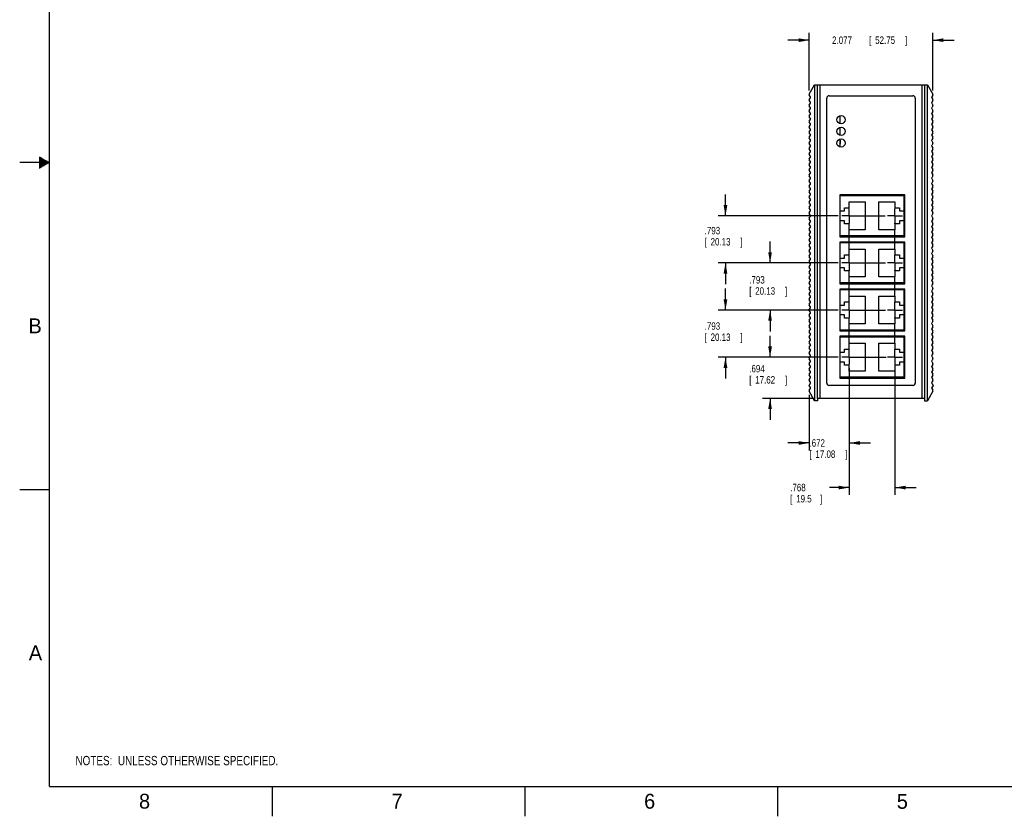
# Model space of a CAD drawing. Header units: inches. Extents: x 0 to 34, y 0 to 22.
# Tile 1 of 16: x 0 to 16.6, y 0 to 13.4. Entities that reach past the tile are written whole.
import ezdxf

# ---------------------------------------------------------------- set-up
doc = ezdxf.new("R2010")
doc.units = ezdxf.units.IN
doc.header["$LTSCALE"] = 1.87
doc.header["$MEASUREMENT"] = 0
doc.linetypes.add('CENTER', pattern=[0.6, 0.375, -0.075, 0.075, -0.075])
doc.layers.get('0').update_dxf_attribs({"linetype": 'CONTINUOUS'})
for name, color, linetype in [('DEFAULT_1', 7, 'CENTER'), ('DETAIL', 7, 'CONTINUOUS'), ('DIMENSIONS', 7, 'CONTINUOUS')]:
    doc.layers.add(name, color=color, linetype=linetype)
doc.styles.get("Standard").update_dxf_attribs({"font": 'txt', "width": 0.8})
doc.dimstyles.new('DIMSTYLE_1', dxfattribs={"dimtxt": 0.125, "dimasz": 0.18, "dimexe": 0.18, "dimexo": 0.0625, "dimgap": 0.09, "dimtad": 0, "dimtih": 1, "dimtoh": 1, "dimdec": 3, "dimzin": 4, "dimdsep": 46, "dimtxsty": 'STANDARD', "dimblk": '_FILLED', "dimblk1": '_FILLED', "dimblk2": '_FILLED', "dimcen": 0.09, "dimadec": 0, "dimazin": 0, "dimtp": 0.01, "dimtm": 0.01, "dimtfac": 1, "dimtdec": 3, "dimtofl": 0, "dimtmove": 0, "dimatfit": 3, "dimldrblk": '_FILLED', "dimfxl": 1, "dimtolj": 1, "dimtzin": 4, "dimarcsym": 0})

# ---------------------------------------------------------------- blocks, each defined once
blk = doc.blocks.new('_FILLED')
at = {"color": 0, "linetype": 'BYBLOCK'}
blk.add_solid([(0, 0), (-1, 0.174), (-1, -0.174)], dxfattribs=at)
blk = doc.blocks.new('*D0')
at = {"layer": 'DIMENSIONS', "color": 2, "linetype": 'CONTINUOUS'}
for p, q in [((12.622, 7.724), (12.622, 8.084)), ((13.767, 7.724), (12.497, 7.724)), ((13.356, 7.03), (12.497, 7.03)), ((12.622, 7.03), (12.622, 6.67))]:
    blk.add_line(p, q, dxfattribs=at)
at = {"layer": 'DIMENSIONS', "color": 2, "linetype": 'CONTINUOUS', "xscale": 0.18, "yscale": 0.18, "zscale": 0.18}
for p, rotation in [((12.622, 7.724), 270), ((12.622, 7.03), 90)]:
    blk.add_blockref('_FILLED', p, dxfattribs=dict(at, rotation=rotation))
at = {"layer": 'DIMENSIONS', "color": 2, "linetype": 'CONTINUOUS', "width": 0.8}
for s, p in [('.694', (12.272, 7.468)), ('[', (12.272, 7.28)), ('17.62', (12.372, 7.28)), (']', (12.872, 7.28))]:
    blk.add_text(s, height=0.125, dxfattribs=at).set_placement(p)
blk = doc.blocks.new('*D1')
at = {"layer": 'DIMENSIONS', "color": 2, "linetype": 'CONTINUOUS'}
for p, q in [((11.872, 8.516), (11.872, 8.876)), ((13.767, 8.516), (11.747, 8.516)), ((13.767, 7.724), (11.747, 7.724)), ((11.872, 7.724), (11.872, 7.364))]:
    blk.add_line(p, q, dxfattribs=at)
at = {"layer": 'DIMENSIONS', "color": 2, "linetype": 'CONTINUOUS', "xscale": 0.18, "yscale": 0.18, "zscale": 0.18}
for p, rotation in [((11.872, 8.516), 270), ((11.872, 7.724), 90)]:
    blk.add_blockref('_FILLED', p, dxfattribs=dict(at, rotation=rotation))
at = {"layer": 'DIMENSIONS', "color": 2, "linetype": 'CONTINUOUS', "width": 0.8}
for s, p in [('.793', (11.522, 8.185)), ('[', (11.522, 7.997)), ('20.13', (11.622, 7.997)), (']', (12.122, 7.997))]:
    blk.add_text(s, height=0.125, dxfattribs=at).set_placement(p)
blk = doc.blocks.new('*D2')
at = {"layer": 'DIMENSIONS', "color": 2, "linetype": 'CONTINUOUS'}
for p, q in [((12.622, 9.309), (12.622, 9.669)), ((13.767, 9.309), (12.497, 9.309)), ((13.767, 8.516), (12.497, 8.516)), ((12.622, 8.516), (12.622, 8.156))]:
    blk.add_line(p, q, dxfattribs=at)
at = {"layer": 'DIMENSIONS', "color": 2, "linetype": 'CONTINUOUS', "xscale": 0.18, "yscale": 0.18, "zscale": 0.18}
for p, rotation in [((12.622, 9.309), 270), ((12.622, 8.516), 90)]:
    blk.add_blockref('_FILLED', p, dxfattribs=dict(at, rotation=rotation))
at = {"layer": 'DIMENSIONS', "color": 2, "linetype": 'CONTINUOUS', "width": 0.8}
for s, p in [('.793', (12.272, 8.962)), ('[', (12.272, 8.775)), ('20.13', (12.372, 8.775)), (']', (12.872, 8.775))]:
    blk.add_text(s, height=0.125, dxfattribs=at).set_placement(p)
blk = doc.blocks.new('*D3')
at = {"layer": 'DIMENSIONS', "color": 2, "linetype": 'CONTINUOUS'}
for p, q in [((11.872, 10.101), (11.872, 10.461)), ((13.767, 10.101), (11.747, 10.101)), ((13.767, 9.309), (11.747, 9.309)), ((11.872, 9.309), (11.872, 8.949))]:
    blk.add_line(p, q, dxfattribs=at)
at = {"layer": 'DIMENSIONS', "color": 2, "linetype": 'CONTINUOUS', "xscale": 0.18, "yscale": 0.18, "zscale": 0.18}
for p, rotation in [((11.872, 10.101), 270), ((11.872, 9.309), 90)]:
    blk.add_blockref('_FILLED', p, dxfattribs=dict(at, rotation=rotation))
at = {"layer": 'DIMENSIONS', "color": 2, "linetype": 'CONTINUOUS', "width": 0.8}
for s, p in [('.793', (11.522, 9.79)), ('[', (11.522, 9.602)), ('20.13', (11.622, 9.602)), (']', (12.122, 9.602))]:
    blk.add_text(s, height=0.125, dxfattribs=at).set_placement(p)
blk = doc.blocks.new('*D4')
at = {"layer": 'DIMENSIONS', "color": 2, "linetype": 'CONTINUOUS'}
for p, q in [((13.954, 7.536), (13.954, 5.405)), ((14.722, 7.536), (14.722, 5.405)), ((13.954, 5.53), (13.624, 5.53)), ((14.722, 5.53), (15.082, 5.53))]:
    blk.add_line(p, q, dxfattribs=at)
at = {"layer": 'DIMENSIONS', "color": 2, "linetype": 'CONTINUOUS', "xscale": 0.18, "yscale": 0.18, "zscale": 0.18}
blk.add_blockref('_FILLED', (13.954, 5.53), dxfattribs=at)
at = {"layer": 'DIMENSIONS', "color": 2, "linetype": 'CONTINUOUS', "xscale": 0.18, "yscale": 0.18, "zscale": 0.18, "rotation": 180}
blk.add_blockref('_FILLED', (14.722, 5.53), dxfattribs=at)
at = {"layer": 'DIMENSIONS', "color": 2, "linetype": 'CONTINUOUS', "width": 0.8}
for s, p in [('.768', (12.961, 5.468)), ('[', (12.961, 5.28)), ('19.5', (13.061, 5.28)), (']', (13.461, 5.28))]:
    blk.add_text(s, height=0.125, dxfattribs=at).set_placement(p)
blk = doc.blocks.new('*D5')
at = {"layer": 'DIMENSIONS', "color": 2, "linetype": 'CONTINUOUS'}
for p, q in [((13.954, 7.536), (13.954, 6.155)), ((13.282, 7.088), (13.282, 6.155)), ((13.282, 6.28), (12.922, 6.28)), ((13.954, 6.28), (14.314, 6.28))]:
    blk.add_line(p, q, dxfattribs=at)
at = {"layer": 'DIMENSIONS', "color": 2, "linetype": 'CONTINUOUS', "xscale": 0.18, "yscale": 0.18, "zscale": 0.18}
blk.add_blockref('_FILLED', (13.282, 6.28), dxfattribs=at)
at = {"layer": 'DIMENSIONS', "color": 2, "linetype": 'CONTINUOUS', "xscale": 0.18, "yscale": 0.18, "zscale": 0.18, "rotation": 180}
blk.add_blockref('_FILLED', (13.954, 6.28), dxfattribs=at)
at = {"layer": 'DIMENSIONS', "color": 2, "linetype": 'CONTINUOUS', "width": 0.8}
for s, p in [('.672', (13.285, 6.218)), ('[', (13.285, 6.03)), ('17.08', (13.385, 6.03)), (']', (13.885, 6.03))]:
    blk.add_text(s, height=0.125, dxfattribs=at).set_placement(p)
blk = doc.blocks.new('*D6')
at = {"layer": 'DIMENSIONS', "color": 2, "linetype": 'CONTINUOUS'}
for p, q in [((13.282, 12.209), (13.282, 13.181)), ((15.359, 12.209), (15.359, 13.181)), ((13.282, 13.056), (12.922, 13.056)), ((15.359, 13.056), (15.719, 13.056))]:
    blk.add_line(p, q, dxfattribs=at)
at = {"layer": 'DIMENSIONS', "color": 2, "linetype": 'CONTINUOUS', "xscale": 0.18, "yscale": 0.18, "zscale": 0.18}
blk.add_blockref('_FILLED', (13.282, 13.056), dxfattribs=at)
at = {"layer": 'DIMENSIONS', "color": 2, "linetype": 'CONTINUOUS', "xscale": 0.18, "yscale": 0.18, "zscale": 0.18, "rotation": 180}
blk.add_blockref('_FILLED', (15.359, 13.056), dxfattribs=at)
at = {"layer": 'DIMENSIONS', "color": 2, "linetype": 'CONTINUOUS', "width": 0.8}
for s, p in [('2.077', (13.665, 12.993)), ('[', (14.29, 12.993)), ('52.75', (14.39, 12.993)), (']', (14.89, 12.993))]:
    blk.add_text(s, height=0.125, dxfattribs=at).set_placement(p)
blk = doc.blocks.new('NOTES_HEADER_BL0', base_point=(3.1215, 0.9375))
at = {"layer": 'DETAIL', "color": 2, "linetype": 'CONTINUOUS', "width": 0.8}
blk.add_text('NOTES:  UNLESS OTHERWISE SPECIFIED.', height=0.156, dxfattribs=at).set_placement((0.9375, 0.8595))

msp = doc.modelspace()

# ---------------------------------------------------------------- linework, layer by layer
at = {"color": 7, "linetype": 'CONTINUOUS'}
for p, q in [((13.2819, 12.1463), (13.3719, 12.3056)), ((13.3719, 12.3056), (13.3719, 6.9907)), ((13.3719, 12.3056), (13.4187, 12.3056)), ((13.9227, 12.3056), (13.9227, 12.3072)), ((13.9227, 12.3072), (13.9857, 12.3072)), ((13.9857, 12.3056), (13.9857, 12.3072)), ((15.2219, 12.3056), (15.2687, 12.3056)), ((15.2687, 6.9907), (15.2687, 12.3056)), ((15.2687, 12.3056), (15.3587, 12.1463)), ((13.2997, 12.1011), (13.2821, 12.1305)), ((15.3585, 12.1305), (15.3409, 12.1011)), ((13.2823, 12.0559), (13.2997, 12.0849)), ((13.2997, 12.0106), (13.2823, 12.0397)), ((13.2823, 11.9653), (13.2997, 11.9944)), ((13.2997, 11.92), (13.2823, 11.9491)), ((15.3409, 12.0849), (15.3584, 12.0559)), ((15.3584, 12.0397), (15.3409, 12.0106)), ((15.3409, 11.9944), (15.3584, 11.9653)), ((15.3584, 11.9491), (15.3409, 11.92)), ((13.2823, 11.8748), (13.2997, 11.9038)), ((13.2997, 11.8295), (13.2823, 11.8586)), ((13.2823, 11.7842), (13.2997, 11.8133)), ((13.2997, 11.7389), (13.2823, 11.768)), ((13.7967, 11.7841), (13.7967, 11.6531)), ((15.3409, 11.9038), (15.3584, 11.8748)), ((15.3584, 11.8586), (15.3409, 11.8295)), ((15.3409, 11.8133), (15.3584, 11.7842)), ((15.3584, 11.768), (15.3409, 11.7389)), ((13.2823, 11.6937), (13.2997, 11.7227)), ((13.2997, 11.6484), (13.2823, 11.6775)), ((13.2823, 11.6031), (13.2997, 11.6322)), ((15.3409, 11.7227), (15.3584, 11.6937)), ((15.3584, 11.6775), (15.3409, 11.6484)), ((15.3409, 11.6322), (15.3584, 11.6031)), ((13.2997, 11.5578), (13.2823, 11.5869)), ((13.2823, 11.5126), (13.2997, 11.5416)), ((13.2997, 11.4673), (13.2823, 11.4964)), ((13.2823, 11.422), (13.2997, 11.4511)), ((13.7967, 11.5873), (13.7967, 11.4563)), ((15.3584, 11.5869), (15.3409, 11.5578)), ((15.3409, 11.5416), (15.3584, 11.5126)), ((15.3584, 11.4964), (15.3409, 11.4673)), ((15.3409, 11.4511), (15.3584, 11.422)), ((13.2997, 11.3767), (13.2823, 11.4058)), ((13.2823, 11.3315), (13.2997, 11.3605)), ((13.2997, 11.2862), (13.2823, 11.3153)), ((13.2823, 11.2409), (13.2997, 11.27)), ((13.7967, 11.3904), (13.7967, 11.2594)), ((15.3584, 11.4058), (15.3409, 11.3767)), ((15.3409, 11.3605), (15.3584, 11.3315)), ((15.3584, 11.3153), (15.3409, 11.2862)), ((15.3409, 11.27), (15.3584, 11.2409)), ((13.2997, 11.1956), (13.2823, 11.2247)), ((13.2823, 11.1504), (13.2997, 11.1794)), ((13.2997, 11.1051), (13.2823, 11.1342)), ((15.3584, 11.2247), (15.3409, 11.1956)), ((15.3409, 11.1794), (15.3584, 11.1504)), ((15.3584, 11.1342), (15.3409, 11.1051)), ((13.2823, 11.0598), (13.2997, 11.0889)), ((13.2997, 11.0145), (13.2823, 11.0436)), ((13.2823, 10.9693), (13.2997, 10.9983)), ((13.2997, 10.924), (13.2823, 10.9531)), ((15.3409, 11.0889), (15.3584, 11.0598)), ((15.3584, 11.0436), (15.3409, 11.0145)), ((15.3409, 10.9983), (15.3584, 10.9693)), ((15.3584, 10.9531), (15.3409, 10.924)), ((13.2823, 10.8787), (13.2997, 10.9078)), ((13.2997, 10.8334), (13.2823, 10.8625)), ((13.2823, 10.7882), (13.2997, 10.8172)), ((13.2997, 10.7429), (13.2823, 10.772)), ((15.3409, 10.9078), (15.3584, 10.8787)), ((15.3584, 10.8625), (15.3409, 10.8334)), ((15.3409, 10.8172), (15.3584, 10.7882)), ((15.3584, 10.772), (15.3409, 10.7429)), ((13.2823, 10.6976), (13.2997, 10.7267)), ((13.2997, 10.6523), (13.2823, 10.6814)), ((13.2823, 10.6071), (13.2997, 10.6361)), ((15.3409, 10.7267), (15.3584, 10.6976)), ((15.3584, 10.6814), (15.3409, 10.6523)), ((15.3409, 10.6361), (15.3584, 10.6071)), ((13.2997, 10.5618), (13.2823, 10.5908)), ((13.2823, 10.5165), (13.2997, 10.5456)), ((13.2997, 10.4712), (13.2823, 10.5003)), ((13.2823, 10.426), (13.2997, 10.455)), ((13.7967, 10.4385), (13.7967, 10.184)), ((14.8794, 10.4385), (13.7967, 10.4385)), ((14.8794, 9.7641), (14.8794, 10.4385)), ((15.3584, 10.5908), (15.3409, 10.5618)), ((15.3409, 10.5456), (15.3584, 10.5165)), ((15.3584, 10.5003), (15.3409, 10.4712)), ((15.3409, 10.455), (15.3584, 10.426)), ((13.2997, 10.3807), (13.2823, 10.4097)), ((13.2823, 10.3354), (13.2997, 10.3645)), ((13.2997, 10.2901), (13.2823, 10.3192)), ((13.2823, 10.2448), (13.2997, 10.2739)), ((13.9542, 10.2371), (13.9542, 10.335)), ((13.9542, 10.335), (14.2238, 10.335)), ((14.2238, 10.335), (14.2238, 9.8677)), ((14.4522, 9.8677), (14.4522, 10.335)), ((14.4522, 10.335), (14.7219, 10.335)), ((14.7219, 10.335), (14.7219, 10.2371)), ((15.3584, 10.4097), (15.3409, 10.3807)), ((15.3409, 10.3645), (15.3584, 10.3354)), ((15.3584, 10.3192), (15.3409, 10.2901)), ((15.3409, 10.2739), (15.3584, 10.2448)), ((13.2997, 10.1996), (13.2823, 10.2286)), ((13.2823, 10.1543), (13.2997, 10.1834)), ((13.2997, 10.109), (13.2823, 10.1381)), ((13.7967, 10.184), (13.8754, 10.184)), ((13.8754, 10.184), (13.8754, 10.2371)), ((13.8754, 10.2371), (13.9542, 10.2371)), ((14.7219, 10.2371), (14.8006, 10.2371)), ((14.8006, 10.2371), (14.8006, 10.184)), ((14.8006, 10.184), (14.8794, 10.184)), ((15.3584, 10.2286), (15.3409, 10.1996)), ((15.3409, 10.1834), (15.3584, 10.1543)), ((15.3584, 10.1381), (15.3409, 10.109)), ((13.2823, 10.0637), (13.2997, 10.0928)), ((13.2997, 10.0185), (13.2823, 10.0475)), ((13.2823, 9.9732), (13.2997, 10.0023)), ((13.2997, 9.9279), (13.2823, 9.957)), ((13.7967, 10.0186), (13.7967, 9.7641)), ((13.8754, 10.0186), (13.7967, 10.0186)), ((13.8754, 9.9655), (13.8754, 10.0186)), ((13.9542, 9.9655), (13.8754, 9.9655)), ((13.9542, 9.8677), (13.9542, 9.9655)), ((14.7219, 9.9655), (14.7219, 9.8677)), ((14.8006, 9.9655), (14.7219, 9.9655)), ((14.8794, 10.0186), (14.8006, 10.0186)), ((14.8006, 10.0186), (14.8006, 9.9655)), ((15.3409, 10.0928), (15.3584, 10.0637)), ((15.3584, 10.0475), (15.3409, 10.0185)), ((15.3409, 10.0023), (15.3584, 9.9732)), ((15.3584, 9.957), (15.3409, 9.9279)), ((13.2823, 9.8826), (13.2997, 9.9117)), ((13.2997, 9.8374), (13.2823, 9.8664)), ((13.2823, 9.7921), (13.2997, 9.8212)), ((13.2997, 9.7468), (13.2823, 9.7759)), ((14.2238, 9.8677), (13.9542, 9.8677)), ((14.7219, 9.8677), (14.4522, 9.8677)), ((15.3409, 9.9117), (15.3584, 9.8826)), ((15.3584, 9.8664), (15.3409, 9.8374)), ((15.3409, 9.8212), (15.3584, 9.7921)), ((15.3584, 9.7759), (15.3409, 9.7468)), ((13.2823, 9.7015), (13.2997, 9.7306)), ((13.2997, 9.6563), (13.2823, 9.6853)), ((13.2823, 9.611), (13.2997, 9.6401)), ((14.8794, 9.7641), (13.7967, 9.7641)), ((13.7967, 9.646), (13.7967, 9.3915)), ((14.8794, 9.646), (13.7967, 9.646)), ((14.8794, 8.9716), (14.8794, 9.646)), ((15.3409, 9.7306), (15.3584, 9.7015)), ((15.3584, 9.6853), (15.3409, 9.6563)), ((15.3409, 9.6401), (15.3584, 9.611)), ((13.2997, 9.5657), (13.2823, 9.5948)), ((13.2823, 9.5204), (13.2997, 9.5495)), ((13.2997, 9.4752), (13.2823, 9.5042)), ((13.2823, 9.4299), (13.2997, 9.459)), ((13.8754, 9.3915), (13.8754, 9.4446)), ((13.8754, 9.4446), (13.9542, 9.4446)), ((13.9542, 9.4446), (13.9542, 9.5425)), ((13.9542, 9.5425), (14.2238, 9.5425)), ((14.2238, 9.5425), (14.2238, 9.0751)), ((14.4522, 9.5425), (14.7219, 9.5425)), ((14.4522, 9.0751), (14.4522, 9.5425)), ((14.7219, 9.5425), (14.7219, 9.4446)), ((14.7219, 9.4446), (14.8006, 9.4446)), ((14.8006, 9.4446), (14.8006, 9.3915)), ((15.3584, 9.5948), (15.3409, 9.5657)), ((15.3409, 9.5495), (15.3584, 9.5204)), ((15.3584, 9.5042), (15.3409, 9.4752)), ((15.3409, 9.459), (15.3584, 9.4299)), ((13.2997, 9.3846), (13.2823, 9.4137)), ((13.2823, 9.3393), (13.2997, 9.3684)), ((13.2997, 9.2941), (13.2823, 9.3231)), ((13.2823, 9.2488), (13.2997, 9.2779)), ((13.7967, 9.3915), (13.8754, 9.3915)), ((14.8006, 9.3915), (14.8794, 9.3915)), ((15.3584, 9.4137), (15.3409, 9.3846)), ((15.3409, 9.3684), (15.3584, 9.3393)), ((15.3584, 9.3231), (15.3409, 9.2941)), ((15.3409, 9.2779), (15.3584, 9.2488)), ((13.2997, 9.2035), (13.2823, 9.2326)), ((13.2823, 9.1582), (13.2997, 9.1873)), ((13.2997, 9.113), (13.2823, 9.142)), ((13.7967, 9.2261), (13.7967, 8.9716)), ((13.8754, 9.2261), (13.7967, 9.2261)), ((13.8754, 9.173), (13.8754, 9.2261)), ((13.9542, 9.173), (13.8754, 9.173)), ((13.9542, 9.0751), (13.9542, 9.173)), ((14.8006, 9.173), (14.7219, 9.173)), ((14.7219, 9.173), (14.7219, 9.0751)), ((14.8794, 9.2261), (14.8006, 9.2261)), ((14.8006, 9.2261), (14.8006, 9.173)), ((15.3584, 9.2326), (15.3409, 9.2035)), ((15.3409, 9.1873), (15.3584, 9.1582)), ((15.3584, 9.142), (15.3409, 9.113)), ((13.2823, 9.0677), (13.2997, 9.0968)), ((13.2997, 9.0224), (13.2823, 9.0515)), ((13.2823, 8.9771), (13.2997, 9.0062)), ((13.2997, 8.9319), (13.2823, 8.9609)), ((14.8794, 8.9716), (13.7967, 8.9716)), ((14.2238, 9.0751), (13.9542, 9.0751)), ((14.7219, 9.0751), (14.4522, 9.0751)), ((15.3409, 9.0968), (15.3584, 9.0677)), ((15.3584, 9.0515), (15.3409, 9.0224)), ((15.3409, 9.0062), (15.3584, 8.9771)), ((15.3584, 8.9609), (15.3409, 8.9319)), ((13.2823, 8.8866), (13.2997, 8.9157)), ((13.2997, 8.8413), (13.2823, 8.8704)), ((13.2823, 8.796), (13.2997, 8.8251)), ((13.2997, 8.7508), (13.2823, 8.7798)), ((14.8794, 8.8535), (13.7967, 8.8535)), ((13.7967, 8.8535), (13.7967, 8.599)), ((14.8794, 8.1791), (14.8794, 8.8535)), ((15.3409, 8.9157), (15.3584, 8.8866)), ((15.3584, 8.8704), (15.3409, 8.8413)), ((15.3409, 8.8251), (15.3584, 8.796)), ((15.3584, 8.7798), (15.3409, 8.7508)), ((13.2823, 8.7055), (13.2997, 8.7345)), ((13.2997, 8.6602), (13.2823, 8.6893)), ((13.2823, 8.6149), (13.2997, 8.644)), ((13.8754, 8.6521), (13.9542, 8.6521)), ((13.8754, 8.599), (13.8754, 8.6521)), ((13.9542, 8.7499), (14.2238, 8.7499)), ((13.9542, 8.6521), (13.9542, 8.7499)), ((14.2238, 8.7499), (14.2238, 8.2826)), ((14.4522, 8.7499), (14.7219, 8.7499)), ((14.4522, 8.2826), (14.4522, 8.7499)), ((14.7219, 8.7499), (14.7219, 8.6521)), ((14.7219, 8.6521), (14.8006, 8.6521)), ((14.8006, 8.6521), (14.8006, 8.599)), ((15.3409, 8.7345), (15.3584, 8.7055)), ((15.3584, 8.6893), (15.3409, 8.6602)), ((15.3409, 8.644), (15.3584, 8.6149)), ((13.2997, 8.5697), (13.2823, 8.5987)), ((13.2823, 8.5244), (13.2997, 8.5534)), ((13.2997, 8.4791), (13.2823, 8.5082)), ((13.2823, 8.4338), (13.2997, 8.4629)), ((13.7967, 8.599), (13.8754, 8.599)), ((14.8006, 8.599), (14.8794, 8.599)), ((15.3584, 8.5987), (15.3409, 8.5697)), ((15.3409, 8.5534), (15.3584, 8.5244)), ((15.3584, 8.5082), (15.3409, 8.4791)), ((15.3409, 8.4629), (15.3584, 8.4338)), ((13.2997, 8.3885), (13.2823, 8.4176)), ((13.2823, 8.3433), (13.2997, 8.3723)), ((13.2997, 8.298), (13.2823, 8.3271)), ((13.2823, 8.2527), (13.2997, 8.2818)), ((13.8754, 8.4336), (13.7967, 8.4336)), ((13.7967, 8.4336), (13.7967, 8.1791)), ((13.8754, 8.3804), (13.8754, 8.4336)), ((13.9542, 8.3804), (13.8754, 8.3804)), ((13.9542, 8.2826), (13.9542, 8.3804)), ((14.2238, 8.2826), (13.9542, 8.2826)), ((14.7219, 8.2826), (14.4522, 8.2826)), ((14.8006, 8.3804), (14.7219, 8.3804)), ((14.7219, 8.3804), (14.7219, 8.2826)), ((14.8794, 8.4336), (14.8006, 8.4336)), ((14.8006, 8.4336), (14.8006, 8.3804)), ((15.3584, 8.4176), (15.3409, 8.3885)), ((15.3409, 8.3723), (15.3584, 8.3433)), ((15.3584, 8.3271), (15.3409, 8.298)), ((15.3409, 8.2818), (15.3584, 8.2527)), ((13.2997, 8.2074), (13.2823, 8.2365)), ((13.2823, 8.1622), (13.2997, 8.1912)), ((13.2997, 8.1169), (13.2823, 8.146)), ((14.8794, 8.1791), (13.7967, 8.1791)), ((15.3584, 8.2365), (15.3409, 8.2074)), ((15.3409, 8.1912), (15.3584, 8.1622)), ((15.3584, 8.146), (15.3409, 8.1169)), ((13.2823, 8.0716), (13.2997, 8.1007)), ((13.2997, 8.0263), (13.2823, 8.0554)), ((13.2823, 7.9811), (13.2997, 8.0101)), ((13.2997, 7.9358), (13.2823, 7.9649)), ((14.8794, 8.061), (13.7967, 8.061)), ((13.7967, 8.061), (13.7967, 7.8064)), ((13.9542, 7.9574), (14.2238, 7.9574)), ((13.9542, 7.8596), (13.9542, 7.9574)), ((14.2238, 7.9574), (14.2238, 7.4901)), ((14.4522, 7.9574), (14.7219, 7.9574)), ((14.4522, 7.4901), (14.4522, 7.9574)), ((14.7219, 7.9574), (14.7219, 7.8596)), ((14.8794, 7.3865), (14.8794, 8.061)), ((15.3409, 8.1007), (15.3584, 8.0716)), ((15.3584, 8.0554), (15.3409, 8.0263)), ((15.3409, 8.0101), (15.3584, 7.9811)), ((15.3584, 7.9649), (15.3409, 7.9358)), ((13.2823, 7.8905), (13.2997, 7.9196)), ((13.2997, 7.8452), (13.2823, 7.8743)), ((13.2823, 7.8), (13.2997, 7.829)), ((13.7967, 7.8064), (13.8754, 7.8064)), ((13.8754, 7.8596), (13.9542, 7.8596)), ((13.8754, 7.8064), (13.8754, 7.8596)), ((14.7219, 7.8596), (14.8006, 7.8596)), ((14.8006, 7.8596), (14.8006, 7.8064)), ((14.8006, 7.8064), (14.8794, 7.8064)), ((15.3409, 7.9196), (15.3584, 7.8905)), ((15.3584, 7.8743), (15.3409, 7.8452)), ((15.3409, 7.829), (15.3584, 7.8)), ((13.2997, 7.7547), (13.2823, 7.7838)), ((13.2823, 7.7094), (13.2997, 7.7385)), ((13.2997, 7.6641), (13.2823, 7.6932)), ((13.2823, 7.6189), (13.2997, 7.6479)), ((13.8754, 7.6411), (13.7967, 7.6411)), ((13.7967, 7.6411), (13.7967, 7.3865)), ((13.8754, 7.5879), (13.8754, 7.6411)), ((14.8794, 7.6411), (14.8006, 7.6411)), ((14.8006, 7.6411), (14.8006, 7.5879)), ((15.3584, 7.7838), (15.3409, 7.7547)), ((15.3409, 7.7385), (15.3584, 7.7094)), ((15.3584, 7.6932), (15.3409, 7.6641)), ((15.3409, 7.6479), (15.3584, 7.6189)), ((13.2997, 7.5736), (13.2823, 7.6027)), ((13.2823, 7.5283), (13.2997, 7.5574)), ((13.2997, 7.483), (13.2823, 7.5121)), ((13.2823, 7.4378), (13.2997, 7.4668)), ((13.9542, 7.5879), (13.8754, 7.5879)), ((13.9542, 7.4901), (13.9542, 7.5879)), ((14.2238, 7.4901), (13.9542, 7.4901)), ((14.7219, 7.4901), (14.4522, 7.4901)), ((14.8006, 7.5879), (14.7219, 7.5879)), ((14.7219, 7.5879), (14.7219, 7.4901)), ((15.3584, 7.6027), (15.3409, 7.5736)), ((15.3409, 7.5574), (15.3584, 7.5283)), ((15.3584, 7.5121), (15.3409, 7.483)), ((15.3409, 7.4668), (15.3584, 7.4378)), ((13.2997, 7.3925), (13.2823, 7.4216)), ((13.2823, 7.3472), (13.2997, 7.3763)), ((13.2997, 7.3019), (13.2823, 7.331)), ((14.8794, 7.3865), (13.7967, 7.3865)), ((15.3584, 7.4216), (15.3409, 7.3925)), ((15.3409, 7.3763), (15.3584, 7.3472)), ((15.3584, 7.331), (15.3409, 7.3019)), ((13.2774, 7.2486), (13.2997, 7.2857)), ((13.2997, 7.2114), (13.2774, 7.2486)), ((13.3719, 6.9907), (13.2819, 7.15)), ((13.2821, 7.1659), (13.2997, 7.1952)), ((15.3587, 7.15), (15.2687, 6.9907)), ((15.3409, 7.2857), (15.3632, 7.2486)), ((15.3632, 7.2486), (15.3409, 7.2114)), ((15.3409, 7.1952), (15.3585, 7.1659)), ((13.4187, 6.9907), (13.3719, 6.9907)), ((13.4187, 7.0301), (13.4187, 6.9907)), ((15.2219, 7.0301), (15.2219, 6.9907)), ((15.2219, 6.9907), (15.2687, 6.9907))]:
    msp.add_line(p, q, dxfattribs=at)
at = {"color": 6, "linetype": 'CONTINUOUS'}
for p, q in [((13.4187, 7.0301), (13.4187, 12.3056)), ((13.4187, 12.3056), (15.2219, 12.3056)), ((13.4581, 12.3056), (13.4581, 7.0301)), ((15.1825, 7.0301), (15.1825, 12.3056)), ((15.2219, 12.3056), (15.2219, 7.0301)), ((13.6156, 12.1214), (15.025, 12.1214)), ((13.5762, 7.2883), (13.5762, 12.082)), ((15.0644, 12.082), (15.0644, 7.2883)), ((13.7967, 10.4521), (13.7967, 10.4385)), ((14.8892, 10.4521), (13.7967, 10.4521)), ((14.8892, 9.7501), (14.8892, 10.4521)), ((13.7967, 10.184), (13.7967, 10.0186)), ((13.7967, 9.7641), (13.7967, 9.7501)), ((13.7967, 9.7501), (14.8892, 9.7501)), ((13.7967, 9.6596), (13.7967, 9.646)), ((14.8892, 9.6596), (13.7967, 9.6596)), ((14.8892, 8.9576), (14.8892, 9.6596)), ((13.7967, 9.3915), (13.7967, 9.2261)), ((13.7967, 8.9716), (13.7967, 8.9576)), ((13.7967, 8.9576), (14.8892, 8.9576)), ((14.8892, 8.8671), (13.7967, 8.8671)), ((13.7967, 8.8671), (13.7967, 8.8535)), ((14.8892, 8.1651), (14.8892, 8.8671)), ((13.7967, 8.599), (13.7967, 8.4336)), ((13.7967, 8.1791), (13.7967, 8.1651)), ((13.7967, 8.1651), (14.8892, 8.1651)), ((14.8892, 8.0745), (13.7967, 8.0745)), ((13.7967, 8.0745), (13.7967, 8.061)), ((14.8892, 7.3726), (14.8892, 8.0745)), ((13.7967, 7.8064), (13.7967, 7.6411)), ((13.7967, 7.3865), (13.7967, 7.3726)), ((13.7967, 7.3726), (14.8892, 7.3726)), ((15.025, 7.249), (13.6156, 7.249)), ((15.2219, 7.0301), (13.4187, 7.0301))]:
    msp.add_line(p, q, dxfattribs=at)
at = {"color": 2, "linetype": 'CONTINUOUS'}
for p, q in [((0.5, 11), (0, 11)), ((0.3303, 11.09), (0.3441, 11.09)), ((0.3303, 11.08), (0.3614, 11.08)), ((0.3303, 11.07), (0.3788, 11.07)), ((0.3303, 11.06), (0.3961, 11.06)), ((0.3303, 11.05), (0.4134, 11.05)), ((0.3303, 11.04), (0.4307, 11.04)), ((0.3303, 11.03), (0.448, 11.03)), ((0.3303, 11.02), (0.4654, 11.02)), ((0.3303, 11.01), (0.4827, 11.01)), ((0.3303, 10.99), (0.4827, 10.99)), ((0.3303, 10.98), (0.4654, 10.98)), ((0.3303, 10.97), (0.448, 10.97)), ((0.3303, 10.96), (0.4307, 10.96)), ((0.3303, 10.95), (0.4134, 10.95)), ((0.3303, 10.94), (0.3961, 10.94)), ((0.3303, 10.93), (0.3788, 10.93)), ((0.3303, 10.92), (0.3614, 10.92)), ((0.3303, 10.91), (0.3441, 10.91)), ((0, 5.5), (0.5, 5.5)), ((4.25, 0), (4.25, 0.5)), ((8.5, 0), (8.5, 0.5)), ((12.75, 0), (12.75, 0.5))]:
    msp.add_line(p, q, dxfattribs=at)
at = {"color": 7, "linetype": 'CONTINUOUS', "const_width": 0.02}
for points in [[(0.5, 21.5), (0.5, 0.5)], [(0.5, 0.5), (33.5, 0.5)]]:
    msp.add_lwpolyline(points, dxfattribs=at)
at = {"color": 6, "linetype": 'CONTINUOUS'}
for centre in [(13.8164, 11.7186), (13.8164, 11.5218), (13.8164, 11.3249)]:
    msp.add_circle(centre, 0.0689, dxfattribs=at)
at = {"color": 7, "linetype": 'CONTINUOUS'}
for centre, start, end in [((13.2956, 12.1386), 150.54988, 210.96376), ((13.2862, 12.093), 329.03624, 30.96376), ((15.3544, 12.093), 149.03624, 210.96376), ((15.345, 12.1386), 329.03624, 29.45012), ((13.2958, 12.0478), 149.03624, 210.96376), ((13.2958, 11.9572), 149.03624, 210.96376), ((13.2862, 12.0025), 329.03624, 30.96376), ((15.3544, 12.0025), 149.03624, 210.96376), ((15.3449, 12.0478), 329.03624, 30.96376), ((15.3449, 11.9572), 329.03624, 30.96376), ((13.2958, 11.8667), 149.03624, 210.96376), ((13.2958, 11.7761), 149.03624, 210.96376), ((13.2862, 11.9119), 329.03624, 30.96376), ((13.2862, 11.8214), 329.03624, 30.96376), ((15.3544, 11.9119), 149.03624, 210.96376), ((15.3544, 11.8214), 149.03624, 210.96376), ((15.3449, 11.8667), 329.03624, 30.96376), ((15.3449, 11.7761), 329.03624, 30.96376), ((13.2958, 11.6856), 149.03624, 210.96376), ((13.2958, 11.595), 149.03624, 210.96376), ((13.2862, 11.7308), 329.03624, 30.96376), ((13.2862, 11.6403), 329.03624, 30.96376), ((15.3544, 11.7308), 149.03624, 210.96376), ((15.3544, 11.6403), 149.03624, 210.96376), ((15.3449, 11.6856), 329.03624, 30.96376), ((15.3449, 11.595), 329.03624, 30.96376), ((13.2958, 11.5045), 149.03624, 210.96376), ((13.2862, 11.5497), 329.03624, 30.96376), ((13.2862, 11.4592), 329.03624, 30.96376), ((15.3544, 11.5497), 149.03624, 210.96376), ((15.3544, 11.4592), 149.03624, 210.96376), ((15.3449, 11.5045), 329.03624, 30.96376), ((13.2958, 11.4139), 149.03624, 210.96376), ((13.2958, 11.3234), 149.03624, 210.96376), ((13.2862, 11.3686), 329.03624, 30.96376), ((13.2862, 11.2781), 329.03624, 30.96376), ((15.3544, 11.3686), 149.03624, 210.96376), ((15.3544, 11.2781), 149.03624, 210.96376), ((15.3449, 11.4139), 329.03624, 30.96376), ((15.3449, 11.3234), 329.03624, 30.96376), ((13.2958, 11.2328), 149.03624, 210.96376), ((13.2958, 11.1423), 149.03624, 210.96376), ((13.2862, 11.1875), 329.03624, 30.96376), ((13.2862, 11.097), 329.03624, 30.96376), ((15.3544, 11.1875), 149.03624, 210.96376), ((15.3544, 11.097), 149.03624, 210.96376), ((15.3449, 11.2328), 329.03624, 30.96376), ((15.3449, 11.1423), 329.03624, 30.96376), ((13.2958, 11.0517), 149.03624, 210.96376), ((13.2958, 10.9612), 149.03624, 210.96376), ((13.2862, 11.0064), 329.03624, 30.96376), ((15.3544, 11.0064), 149.03624, 210.96376), ((15.3449, 11.0517), 329.03624, 30.96376), ((15.3449, 10.9612), 329.03624, 30.96376), ((13.2958, 10.8706), 149.03624, 210.96376), ((13.2958, 10.7801), 149.03624, 210.96376), ((13.2862, 10.9159), 329.03624, 30.96376), ((13.2862, 10.8253), 329.03624, 30.96376), ((15.3544, 10.9159), 149.03624, 210.96376), ((15.3544, 10.8253), 149.03624, 210.96376), ((15.3449, 10.8706), 329.03624, 30.96376), ((15.3449, 10.7801), 329.03624, 30.96376), ((13.2958, 10.6895), 149.03624, 210.96376), ((13.2958, 10.599), 149.03624, 210.96376), ((13.2862, 10.7348), 329.03624, 30.96376), ((13.2862, 10.6442), 329.03624, 30.96376), ((15.3544, 10.7348), 149.03624, 210.96376), ((15.3544, 10.6442), 149.03624, 210.96376), ((15.3449, 10.6895), 329.03624, 30.96376), ((15.3449, 10.599), 329.03624, 30.96376), ((13.2958, 10.5084), 149.03624, 210.96376), ((13.2862, 10.5537), 329.03624, 30.96376), ((13.2862, 10.4631), 329.03624, 30.96376), ((15.3544, 10.5537), 149.03624, 210.96376), ((15.3544, 10.4631), 149.03624, 210.96376), ((15.3449, 10.5084), 329.03624, 30.96376), ((13.2958, 10.4178), 149.03624, 210.96376), ((13.2958, 10.3273), 149.03624, 210.96376), ((13.2862, 10.3726), 329.03624, 30.96376), ((13.2862, 10.282), 329.03624, 30.96376), ((15.3544, 10.3726), 149.03624, 210.96376), ((15.3544, 10.282), 149.03624, 210.96376), ((15.3449, 10.4178), 329.03624, 30.96376), ((15.3449, 10.3273), 329.03624, 30.96376), ((13.2958, 10.2367), 149.03624, 210.96376), ((13.2958, 10.1462), 149.03624, 210.96376), ((13.2862, 10.1915), 329.03624, 30.96376), ((13.2862, 10.1009), 329.03624, 30.96376), ((15.3544, 10.1915), 149.03624, 210.96376), ((15.3544, 10.1009), 149.03624, 210.96376), ((15.3449, 10.2367), 329.03624, 30.96376), ((15.3449, 10.1462), 329.03624, 30.96376), ((13.2958, 10.0556), 149.03624, 210.96376), ((13.2958, 9.9651), 149.03624, 210.96376), ((13.2862, 10.0104), 329.03624, 30.96376), ((15.3544, 10.0104), 149.03624, 210.96376), ((15.3449, 10.0556), 329.03624, 30.96376), ((15.3449, 9.9651), 329.03624, 30.96376), ((13.2958, 9.8745), 149.03624, 210.96376), ((13.2958, 9.784), 149.03624, 210.96376), ((13.2862, 9.9198), 329.03624, 30.96376), ((13.2862, 9.8293), 329.03624, 30.96376), ((15.3544, 9.9198), 149.03624, 210.96376), ((15.3544, 9.8293), 149.03624, 210.96376), ((15.3449, 9.8745), 329.03624, 30.96376), ((15.3449, 9.784), 329.03624, 30.96376), ((13.2958, 9.6934), 149.03624, 210.96376), ((13.2958, 9.6029), 149.03624, 210.96376), ((13.2862, 9.7387), 329.03624, 30.96376), ((13.2862, 9.6482), 329.03624, 30.96376), ((15.3544, 9.7387), 149.03624, 210.96376), ((15.3544, 9.6482), 149.03624, 210.96376), ((15.3449, 9.6934), 329.03624, 30.96376), ((15.3449, 9.6029), 329.03624, 30.96376), ((13.2958, 9.5123), 149.03624, 210.96376), ((13.2862, 9.5576), 329.03624, 30.96376), ((13.2862, 9.4671), 329.03624, 30.96376), ((15.3544, 9.5576), 149.03624, 210.96376), ((15.3544, 9.4671), 149.03624, 210.96376), ((15.3449, 9.5123), 329.03624, 30.96376), ((13.2958, 9.4218), 149.03624, 210.96376), ((13.2958, 9.3312), 149.03624, 210.96376), ((13.2862, 9.3765), 329.03624, 30.96376), ((13.2862, 9.286), 329.03624, 30.96376), ((15.3544, 9.3765), 149.03624, 210.96376), ((15.3544, 9.286), 149.03624, 210.96376), ((15.3449, 9.4218), 329.03624, 30.96376), ((15.3449, 9.3312), 329.03624, 30.96376), ((13.2958, 9.2407), 149.03624, 210.96376), ((13.2958, 9.1501), 149.03624, 210.96376), ((13.2862, 9.1954), 329.03624, 30.96376), ((13.2862, 9.1049), 329.03624, 30.96376), ((15.3544, 9.1954), 149.03624, 210.96376), ((15.3544, 9.1049), 149.03624, 210.96376), ((15.3449, 9.2407), 329.03624, 30.96376), ((15.3449, 9.1501), 329.03624, 30.96376), ((13.2958, 9.0596), 149.03624, 210.96376), ((13.2958, 8.969), 149.03624, 210.96376), ((13.2862, 9.0143), 329.03624, 30.96376), ((15.3544, 9.0143), 149.03624, 210.96376), ((15.3449, 9.0596), 329.03624, 30.96376), ((15.3449, 8.969), 329.03624, 30.96376), ((13.2958, 8.8785), 149.03624, 210.96376), ((13.2958, 8.7879), 149.03624, 210.96376), ((13.2862, 8.9238), 329.03624, 30.96376), ((13.2862, 8.8332), 329.03624, 30.96376), ((15.3544, 8.9238), 149.03624, 210.96376), ((15.3544, 8.8332), 149.03624, 210.96376), ((15.3449, 8.8785), 329.03624, 30.96376), ((15.3449, 8.7879), 329.03624, 30.96376), ((13.2958, 8.6974), 149.03624, 210.96376), ((13.2958, 8.6068), 149.03624, 210.96376), ((13.2862, 8.7427), 329.03624, 30.96376), ((13.2862, 8.6521), 329.03624, 30.96376), ((15.3544, 8.7427), 149.03624, 210.96376), ((15.3544, 8.6521), 149.03624, 210.96376), ((15.3449, 8.6974), 329.03624, 30.96376), ((15.3449, 8.6068), 329.03624, 30.96376), ((13.2958, 8.5163), 149.03624, 210.96376), ((13.2862, 8.5615), 329.03624, 30.96376), ((13.2862, 8.471), 329.03624, 30.96376), ((15.3544, 8.5615), 149.03624, 210.96376), ((15.3544, 8.471), 149.03624, 210.96376), ((15.3449, 8.5163), 329.03624, 30.96376), ((13.2958, 8.4257), 149.03624, 210.96376), ((13.2958, 8.3352), 149.03624, 210.96376), ((13.2862, 8.3804), 329.03624, 30.96376), ((13.2862, 8.2899), 329.03624, 30.96376), ((15.3544, 8.3804), 149.03624, 210.96376), ((15.3544, 8.2899), 149.03624, 210.96376), ((15.3449, 8.4257), 329.03624, 30.96376), ((15.3449, 8.3352), 329.03624, 30.96376), ((13.2958, 8.2446), 149.03624, 210.96376), ((13.2958, 8.1541), 149.03624, 210.96376), ((13.2862, 8.1993), 329.03624, 30.96376), ((13.2862, 8.1088), 329.03624, 30.96376), ((15.3544, 8.1993), 149.03624, 210.96376), ((15.3544, 8.1088), 149.03624, 210.96376), ((15.3449, 8.2446), 329.03624, 30.96376), ((15.3449, 8.1541), 329.03624, 30.96376), ((13.2958, 8.0635), 149.03624, 210.96376), ((13.2958, 7.973), 149.03624, 210.96376), ((13.2862, 8.0182), 329.03624, 30.96376), ((15.3544, 8.0182), 149.03624, 210.96376), ((15.3449, 8.0635), 329.03624, 30.96376), ((15.3449, 7.973), 329.03624, 30.96376), ((13.2958, 7.8824), 149.03624, 210.96376), ((13.2958, 7.7919), 149.03624, 210.96376), ((13.2862, 7.9277), 329.03624, 30.96376), ((13.2862, 7.8371), 329.03624, 30.96376), ((15.3544, 7.9277), 149.03624, 210.96376), ((15.3544, 7.8371), 149.03624, 210.96376), ((15.3449, 7.8824), 329.03624, 30.96376), ((15.3449, 7.7919), 329.03624, 30.96376), ((13.2958, 7.7013), 149.03624, 210.96376), ((13.2958, 7.6108), 149.03624, 210.96376), ((13.2862, 7.7466), 329.03624, 30.96376), ((13.2862, 7.656), 329.03624, 30.96376), ((15.3544, 7.7466), 149.03624, 210.96376), ((15.3544, 7.656), 149.03624, 210.96376), ((15.3449, 7.7013), 329.03624, 30.96376), ((15.3449, 7.6108), 329.03624, 30.96376), ((13.2958, 7.5202), 149.03624, 210.96376), ((13.2862, 7.5655), 329.03624, 30.96376), ((13.2862, 7.4749), 329.03624, 30.96376), ((15.3544, 7.5655), 149.03624, 210.96376), ((15.3544, 7.4749), 149.03624, 210.96376), ((15.3449, 7.5202), 329.03624, 30.96376), ((13.2958, 7.4297), 149.03624, 210.96376), ((13.2958, 7.3391), 149.03624, 210.96376), ((13.2862, 7.3844), 329.03624, 30.96376), ((13.2862, 7.2938), 329.03624, 30.96376), ((15.3544, 7.3844), 149.03624, 210.96376), ((15.3544, 7.2938), 149.03624, 210.96376), ((15.3449, 7.4297), 329.03624, 30.96376), ((15.3449, 7.3391), 329.03624, 30.96376), ((13.2956, 7.1578), 149.03624, 209.45012), ((13.2862, 7.2033), 329.03624, 30.96376), ((15.3544, 7.2033), 149.03624, 210.96376), ((15.345, 7.1578), 330.54988, 30.96376)]:
    msp.add_arc(centre, 0.0157, start, end, dxfattribs=at)
at = {"color": 6, "linetype": 'CONTINUOUS'}
for centre, radius, start, end in [((13.6156, 12.082), 0.0394, 90, 180), ((15.025, 12.082), 0.0394, 0, 90), ((13.7199, 11.349), 0.0886, 330.15506, 28.18898), ((13.966, 9.7927), 0.0591, 209.433, 226.2597), ((13.966, 9.7927), 0.0591, 313.75698, 330.56982), ((14.6746, 9.7927), 0.0591, 209.433, 226.2597), ((14.6746, 9.7927), 0.0591, 313.75698, 330.56982), ((14.9207, 7.9576), 0.0492, 130.37439, 148.8321), ((14.9207, 7.9576), 0.0886, 110.89462, 118.25691), ((14.9207, 7.9576), 0.0492, 211.16292, 229.61688), ((14.9207, 7.9576), 0.0886, 241.7453, 249.10404), ((13.6156, 7.2883), 0.0394, 180, 270), ((15.025, 7.2883), 0.0394, 270, 360)]:
    msp.add_arc(centre, radius, start, end, dxfattribs=at)
at = {"layer": 'DEFAULT_1', "color": 7, "linetype": 'CENTER'}
for p, q in [((13.9542, 10.1799), (13.9542, 10.2264)), ((13.9542, 10.1013), (13.9542, 10.1799)), ((14.7219, 10.1619), (14.7219, 10.2264)), ((14.7219, 10.1013), (14.7219, 10.1619)), ((13.9542, 10.1013), (13.8291, 10.1013)), ((13.9542, 10.1013), (13.9542, 9.9762)), ((13.9542, 10.1013), (14.5565, 10.1013)), ((13.9542, 9.9655), (13.9542, 9.9762)), ((14.7219, 10.1013), (14.5968, 10.1013)), ((14.7219, 10.1013), (14.7219, 9.9762)), ((14.7219, 10.1013), (14.847, 10.1013)), ((14.7219, 9.9655), (14.7219, 9.9762)), ((13.9542, 9.5425), (13.9542, 9.8677)), ((14.7219, 9.5425), (14.7219, 9.8677)), ((13.9542, 9.4339), (13.9542, 9.4446)), ((14.7219, 9.4339), (14.7219, 9.4446)), ((13.9542, 9.3088), (13.8291, 9.3088)), ((13.9542, 9.3088), (13.9542, 9.4339)), ((13.9542, 9.3088), (13.9542, 9.1837)), ((13.9542, 9.3088), (14.5654, 9.3088)), ((14.7219, 9.3088), (14.5968, 9.3088)), ((14.7219, 9.3088), (14.7219, 9.4339)), ((14.7219, 9.3088), (14.847, 9.3088)), ((14.7219, 9.3088), (14.7219, 9.1837)), ((13.9542, 9.173), (13.9542, 9.1837)), ((14.7219, 9.173), (14.7219, 9.1837)), ((13.9542, 8.7499), (13.9542, 9.0751)), ((14.7219, 8.7499), (14.7219, 9.0751)), ((13.9542, 8.6414), (13.9542, 8.6521)), ((13.9542, 8.5163), (13.9542, 8.6414)), ((14.7219, 8.6414), (14.7219, 8.6521)), ((14.7219, 8.5163), (14.7219, 8.6414)), ((13.9542, 8.5163), (13.8291, 8.5163)), ((13.9542, 8.5163), (14.5654, 8.5163)), ((13.9542, 8.5163), (13.9542, 8.3912)), ((14.7219, 8.5163), (14.5968, 8.5163)), ((14.7219, 8.5163), (14.847, 8.5163)), ((14.7219, 8.5163), (14.7219, 8.3912)), ((13.9542, 8.3804), (13.9542, 8.3912)), ((13.9542, 7.9574), (13.9542, 8.2826)), ((14.7219, 8.3804), (14.7219, 8.3912)), ((14.7219, 7.9574), (14.7219, 8.2826)), ((13.9542, 7.7238), (13.9542, 7.8596)), ((14.7219, 7.7238), (14.7219, 7.8596)), ((13.9542, 7.7238), (13.8291, 7.7238)), ((13.9542, 7.7238), (14.5744, 7.7238)), ((13.9542, 7.7238), (13.9542, 7.5987)), ((14.7219, 7.7238), (14.5968, 7.7238)), ((14.7219, 7.7238), (14.847, 7.7238)), ((14.7219, 7.7238), (14.7219, 7.5987))]:
    msp.add_line(p, q, dxfattribs=at)

# ---------------------------------------------------------------- block references
at = {"layer": 'DETAIL', "color": 2, "linetype": 'CONTINUOUS'}
msp.add_blockref('NOTES_HEADER_BL0', (3.1215, 0.9375), dxfattribs=at)

# ---------------------------------------------------------------- texts
at = {"color": 2, "linetype": 'CONTINUOUS'}
for s, p in [('B', (0.1484, 8.1257)), ('A', (0.1541, 2.6261)), ('8', (2.0074, 0.1291)), ('7', (6.2553, 0.1287)), ('6', (10.5033, 0.1284)), ('5', (14.754, 0.1262))]:
    msp.add_text(s, height=0.25, dxfattribs=at).set_placement(p)

# ---------------------------------------------------------------- dimensions: what is measured, and where the dimension line sits
at = {"layer": 'DIMENSIONS', "color": 2, "linetype": 'CONTINUOUS'}
for base, p1, p2, picture, middle in [((15.3587, 13.0556), (13.2819, 12.2088), (15.3587, 12.2088), '*D6', (14.3277, 13.0556)), ((14.7219, 5.5301), (13.9542, 7.5362), (14.7219, 7.5362), '*D4', (13.2613, 5.4363))]:
    dim = msp.add_linear_dim(base=base, p1=p1, p2=p2, dimstyle='DIMSTYLE_1', dxfattribs=at)
    dim.commit()
    dim.dimension.update_dxf_attribs({"geometry": picture, "text_midpoint": middle, "dimtype": 160})
for base, p1, p2, angle, picture, middle in [((11.87186, 10.10131), (13.76656, 9.30879), (13.76656, 10.10131), 90, '*D3', (11.87186, 9.7583)), ((12.62186, 9.30879), (13.76656, 8.51627), (13.76656, 9.30879), 90, '*D2', (12.62186, 8.93083)), ((11.87186, 8.51627), (13.76656, 7.72375), (13.76656, 8.51627), 90, '*D1', (11.87186, 8.15373)), ((12.6219, 7.0301), (13.7666, 7.7238), (13.3562, 7.0301), 270, '*D0', (12.6219, 7.4363)), ((13.2819, 6.2801), (13.9542, 7.5362), (13.2819, 7.0875), 180, '*D5', (13.6354, 6.1863))]:
    dim = msp.add_linear_dim(base=base, p1=p1, p2=p2, angle=angle, dimstyle='DIMSTYLE_1', dxfattribs=at)
    dim.commit()
    dim.dimension.update_dxf_attribs({"geometry": picture, "text_midpoint": middle, "dimtype": 160})

doc.saveas('drawing.dxf')
